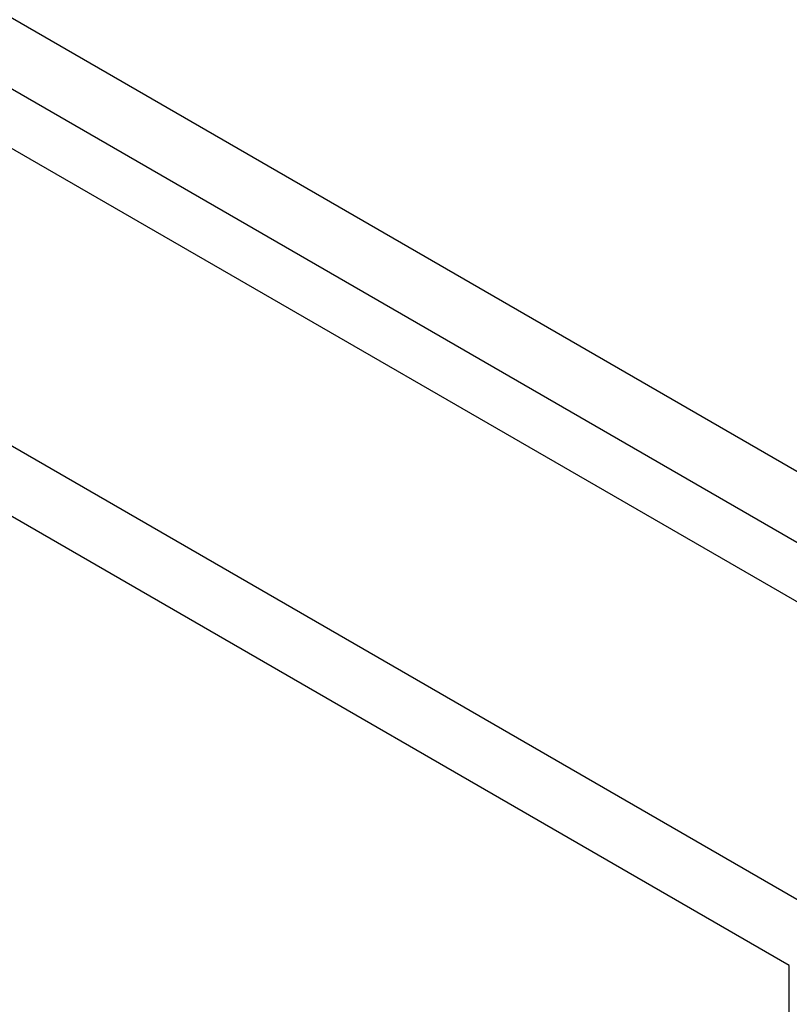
# Model space of a CAD drawing. Header units: inches. Extents: x 635 to 745, y 253 to 341.
# Tile 58 of 127: x 684.28 to 686.04, y 306.44 to 308.7. Entities that reach past the tile are written whole.
import ezdxf

# ---------------------------------------------------------------- set-up
doc = ezdxf.new("R2010")
doc.units = ezdxf.units.IN
doc.header["$MEASUREMENT"] = 0
doc.layers.add('Visible Edges(ANSI)', color=7, linetype='Continuous', lineweight=25)
doc.layers.add('Visible Tangent Edges(ANSI)', color=7, linetype='Continuous', lineweight=25)

msp = doc.modelspace()

# ---------------------------------------------------------------- linework, layer by layer
at = {"layer": 'Visible Edges(ANSI)'}
msp.add_line((636.069, 336.2274), (686.7013, 306.9948), dxfattribs=at)
at = {"layer": 'Visible Tangent Edges(ANSI)'}
for p, q in [((686.9722, 307.1363), (636.2005, 336.4494)), ((636.1305, 336.3281), (686.9022, 307.0151)), ((635.4785, 335.8865), (686.1109, 306.6539)), ((686.0409, 306.5326), (635.4085, 335.7653)), ((686.0409, 282.2664), (686.0409, 306.5326))]:
    msp.add_line(p, q, dxfattribs=at)

doc.saveas('drawing.dxf')
